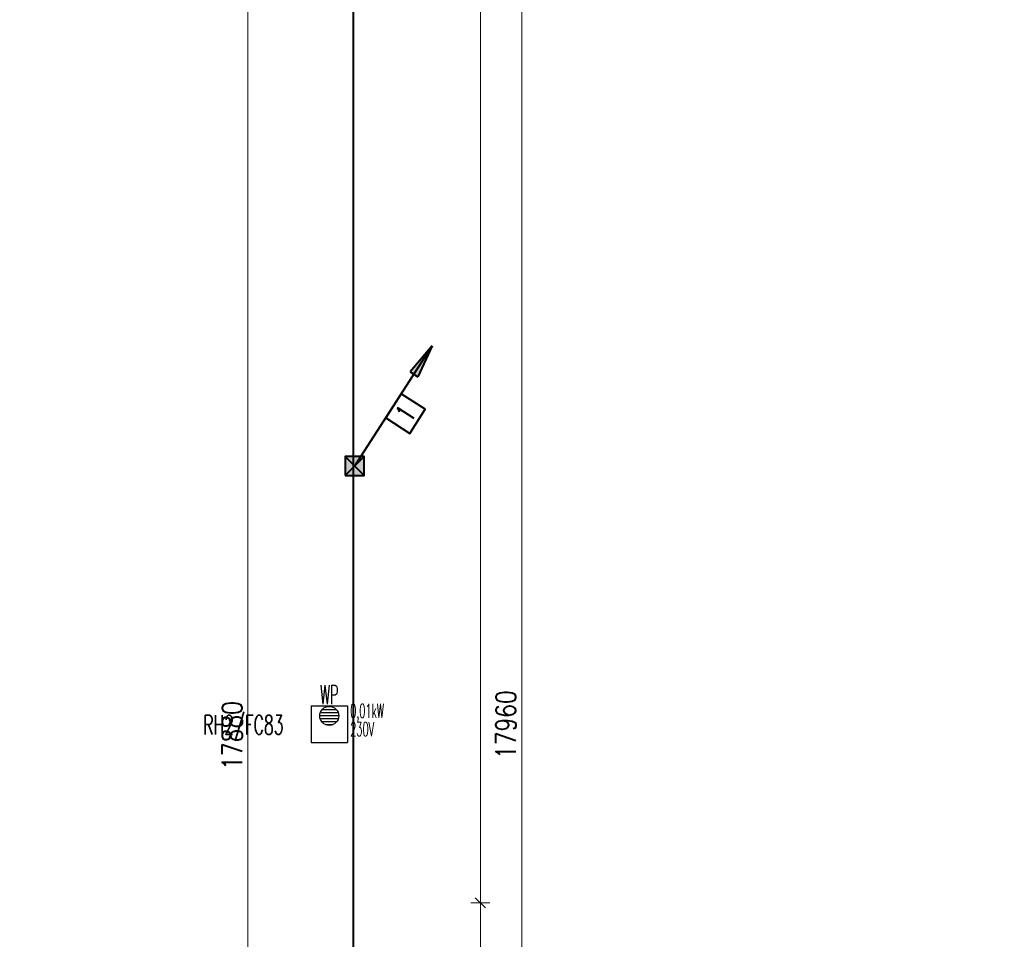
# Model space of a CAD drawing. Header units: millimetres. Extents: x -7955266 to 72030, y -46136 to 9299934.
# Tile 178 of 203: x -5006032 to -4985360, y 6540543 to 6559840. Entities that reach past the tile are written whole.
import ezdxf
from ezdxf.enums import TextEntityAlignment as Align

# ---------------------------------------------------------------- set-up
doc = ezdxf.new("R2010")
doc.units = ezdxf.units.MM
doc.header["$LTSCALE"] = 10
for name, color, linetype, lineweight in [('!XREF', 8, 'Continuous', 5), ('BMS_urzadzenia_nr_obw_magistrala', 140, 'Continuous', 13), ('BMS_urzadzenia_WE_WY', 30, 'Continuous', 20), ('IE_ATRYBUTY_ BLOCK_1', 7, 'Continuous', 25), ('IE_ATRYBUTY_ BLOCK_2', 7, 'Continuous', 18), ('IE_urzadzenia', 30, 'Continuous', 25), ('IE_urzadzenia_nr_obw', 94, 'Continuous', 20), ('IE_zwody', 140, 'Continuous', 40), ('XREF_E_PRZ24002_rzut dachu$0$0-DACH-ISTN', 8, 'Continuous', 5), ('XREF_E_PRZ24002_rzut dachu$0$DO-HALA-WYMIAR', 8, 'Continuous', 5)]:
    doc.layers.add(name, color=color, linetype=linetype, lineweight=lineweight)
doc.styles.add('ROMANS', font='romans.shx', dxfattribs={"width": 0.8})
doc.styles.add('XREF_E_PRZ24002_rzut dachu$0$CP_ATTR', font='ROMANS.SHX')
doc.styles.add('XREF_E_PRZ24002_rzut dachu$0$ROMANS', font='romans.shx', dxfattribs={"width": 0.8})
doc.dimstyles.new('XREF_E_PRZ24002_rzut dachu$0$STANDARD', dxfattribs={"dimscale": 1.4, "dimtxt": 21, "dimasz": 0.5, "dimexe": 0.2, "dimexo": 0.1, "dimgap": 6, "dimtad": 1, "dimdec": 1, "dimrnd": 0.5, "dimzin": 12, "dimdsep": 46, "dimtxsty": 'XREF_E_PRZ24002_rzut dachu$0$ROMANS', "dimblk1": 'XREF_E_PRZ24002_rzut dachu$0$Q', "dimblk2": 'XREF_E_PRZ24002_rzut dachu$0$Q', "dimsah": 1, "dimcen": 0.5, "dimse1": 1, "dimse2": 1, "dimclrd": 8, "dimclre": 8, "dimclrt": 7, "dimadec": 0, "dimazin": 0, "dimtfac": 1, "dimtdec": 1, "dimtix": 1, "dimtmove": 2, "dimatfit": 3, "dimldrblk": 'XREF_E_PRZ24002_rzut dachu$0$Q', "dimfxl": 1, "dimtolj": 1, "dimtzin": 12, "dimarcsym": 0})

# ---------------------------------------------------------------- blocks, each defined once
blk = doc.blocks.new('XREF_E_PRZ24002_rzut dachu$0$Q')
for p, q in [((10.60660171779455, 10.60660171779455), (-10.60660171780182, -10.60660171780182)), ((0, 19.99999999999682), (0, -20.00000000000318))]:
    blk.add_line(p, q)
blk = doc.blocks.new('*D261')
at = {"layer": 'XREF_E_PRZ24002_rzut dachu$0$DO-HALA-WYMIAR', "color": 8, "lineweight": -2, "transparency": 16777216}
blk.add_line((-257859.8825649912, 268402.330293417), (-257859.8825649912, 250444.333913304), dxfattribs=at)
at = {"layer": 'XREF_E_PRZ24002_rzut dachu$0$DO-HALA-WYMIAR', "color": 8, "linetype": 'ByBlock', "lineweight": -2, "transparency": 16777216}
for p, rotation in [((-257859.8825649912, 268403.330293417), 90), ((-257859.8825649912, 250443.333913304), 270)]:
    blk.add_blockref('XREF_E_PRZ24002_rzut dachu$0$Q', p, dxfattribs=dict(at, rotation=rotation))
at = {"layer": 'XREF_E_PRZ24002_rzut dachu$0$DO-HALA-WYMIAR', "color": 7, "transparency": 16777216, "insert": (-257892.8825649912, 259423.3321033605), "char_height": 42, "attachment_point": 5, "rotation": 90, "style": 'XREF_E_PRZ24002_rzut dachu$0$ROMANS'}
blk.add_mtext('\\A1;17960', dxfattribs=at)
blk = doc.blocks.new('*D267')
at = {"layer": 'XREF_E_PRZ24002_rzut dachu$0$DO-HALA-WYMIAR', "color": 8, "lineweight": -2, "transparency": 16777216}
blk.add_line((-258434.8564926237, 250484.3338959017), (-258434.8564926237, 268362.330293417), dxfattribs=at)
at = {"layer": 'XREF_E_PRZ24002_rzut dachu$0$DO-HALA-WYMIAR', "color": 8, "linetype": 'ByBlock', "lineweight": -2, "transparency": 16777216}
for p, rotation in [((-258434.8564926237, 268363.330293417), 90), ((-258434.8564926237, 250483.3338959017), 270)]:
    blk.add_blockref('XREF_E_PRZ24002_rzut dachu$0$Q', p, dxfattribs=dict(at, rotation=rotation))
at = {"layer": 'XREF_E_PRZ24002_rzut dachu$0$DO-HALA-WYMIAR', "color": 7, "transparency": 16777216, "insert": (-258467.8564926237, 259400.5171829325), "char_height": 42, "attachment_point": 5, "rotation": 90, "style": 'XREF_E_PRZ24002_rzut dachu$0$ROMANS'}
blk.add_mtext('\\A1;17880', dxfattribs=at)
blk = doc.blocks.new('*D313')
at = {"layer": 'XREF_E_PRZ24002_rzut dachu$0$DO-HALA-WYMIAR', "color": 8, "lineweight": -2, "transparency": 16777216}
blk.add_line((-257946.6706983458, 259050.3302132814), (-257946.6706983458, 266367.3302934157), dxfattribs=at)
at = {"layer": 'XREF_E_PRZ24002_rzut dachu$0$DO-HALA-WYMIAR', "color": 8, "linetype": 'ByBlock', "lineweight": -2, "transparency": 16777216}
for p, rotation in [((-257946.6706983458, 266368.3302934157), 90), ((-257946.6706983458, 259049.3302132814), 270)]:
    blk.add_blockref('XREF_E_PRZ24002_rzut dachu$0$Q', p, dxfattribs=dict(at, rotation=rotation))
at = {"layer": 'XREF_E_PRZ24002_rzut dachu$0$DO-HALA-WYMIAR', "color": 7, "transparency": 16777216, "insert": (-257979.6706983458, 262708.8302533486), "char_height": 42, "attachment_point": 5, "rotation": 90, "style": 'XREF_E_PRZ24002_rzut dachu$0$ROMANS'}
blk.add_mtext('\\A1;7319', dxfattribs=at)
blk = doc.blocks.new('*D314')
at = {"layer": 'XREF_E_PRZ24002_rzut dachu$0$DO-HALA-WYMIAR', "color": 8, "lineweight": -2, "transparency": 16777216}
blk.add_line((-257946.6706983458, 266367.3302934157), (-257946.6706983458, 259050.3302132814), dxfattribs=at)
at = {"layer": 'XREF_E_PRZ24002_rzut dachu$0$DO-HALA-WYMIAR', "color": 8, "linetype": 'ByBlock', "lineweight": -2, "transparency": 16777216}
for p, rotation in [((-257946.6706983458, 266368.3302934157), 90), ((-257946.6706983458, 259049.3302132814), 270)]:
    blk.add_blockref('XREF_E_PRZ24002_rzut dachu$0$Q', p, dxfattribs=dict(at, rotation=rotation))
at = {"layer": 'XREF_E_PRZ24002_rzut dachu$0$DO-HALA-WYMIAR', "color": 7, "transparency": 16777216, "insert": (-257979.6706983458, 262708.8302533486), "char_height": 42, "attachment_point": 5, "rotation": 90, "style": 'XREF_E_PRZ24002_rzut dachu$0$ROMANS'}
blk.add_mtext('\\A1;7319', dxfattribs=at)
blk = doc.blocks.new('*D315')
at = {"layer": 'XREF_E_PRZ24002_rzut dachu$0$DO-HALA-WYMIAR', "color": 8, "lineweight": -2, "transparency": 16777216}
blk.add_line((-257946.6706983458, 259048.3302132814), (-257946.6706983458, 250481.3302964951), dxfattribs=at)
at = {"layer": 'XREF_E_PRZ24002_rzut dachu$0$DO-HALA-WYMIAR', "color": 8, "linetype": 'ByBlock', "lineweight": -2, "transparency": 16777216}
for p, rotation in [((-257946.6706983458, 259049.3302132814), 90), ((-257946.6706983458, 250480.3302964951), 270)]:
    blk.add_blockref('XREF_E_PRZ24002_rzut dachu$0$Q', p, dxfattribs=dict(at, rotation=rotation))
at = {"layer": 'XREF_E_PRZ24002_rzut dachu$0$DO-HALA-WYMIAR', "color": 7, "transparency": 16777216, "insert": (-257979.6706983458, 254764.8302548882), "char_height": 42, "attachment_point": 5, "rotation": 90, "style": 'XREF_E_PRZ24002_rzut dachu$0$ROMANS'}
blk.add_mtext('\\A1;8569', dxfattribs=at)
blk = doc.blocks.new('urzadzenie_wpust dachowy')
h = blk.add_hatch()
h.set_pattern_fill('ANSI31', color=256, scale=10, angle=315, style=0)
h.set_pattern_definition([(0, (2.509104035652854e-14, -297.4502871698), (1.06581410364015e-14, 31.75), [])])
edge = h.paths.add_edge_path()
edge.add_arc((-0.6406207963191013, -104.321014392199), 100, 0, 360)
for p, q in [((-191.9349323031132, 0), (191.9349323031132, 0)), ((-191.9349323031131, 0), (-191.9349323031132, -384)), ((191.9349323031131, 0), (191.9349323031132, -384)), ((-191.9349323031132, -384), (191.9349323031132, -384))]:
    blk.add_line(p, q)
blk.add_circle((-0.6406207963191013, -104.321014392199), 100)
at = {"layer": 'BMS_urzadzenia_nr_obw_magistrala', "style": 'ROMANS', "width": 0.5, "flags": 8}
blk.add_attdef('ADR_BMS', (238.6098668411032, -152.5362144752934), '', height=150, dxfattribs=at)
at = {"layer": 'BMS_urzadzenia_WE_WY', "style": 'ROMANS', "width": 0.5, "flags": 8}
blk.add_attdef('BMS_WE_WY', (238.6098668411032, -357.6282089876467), '', height=150, dxfattribs=at)
at = {"layer": 'IE_ATRYBUTY_ BLOCK_1', "style": 'ROMANS', "width": 0.5, "flags": 8}
blk.add_attdef('TYP', text='', height=200, dxfattribs=at).set_placement((-0.6406207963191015, 17.75583003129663), align=Align.CENTER)
at = {"layer": 'IE_ATRYBUTY_ BLOCK_2', "style": 'ROMANS', "width": 0.5, "flags": 8}
for tag, p in [('OPIS1', (-0.6406207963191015, -365.7651066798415)), ('OPIS2', (-0.6406207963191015, -758.8136129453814))]:
    blk.add_attdef(tag, text='', height=150, dxfattribs=at).set_placement(p, align=Align.CENTER)
at = {"layer": 'IE_urzadzenia_nr_obw', "style": 'ROMANS', "width": 0.5, "flags": 8}
blk.add_attdef('NR_OBW', text='', height=150, dxfattribs=at).set_placement((-0.640620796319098, -569.9949141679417), align=Align.CENTER)
blk = doc.blocks.new('przewody_odprowadzajace')
h = blk.add_hatch(color=256)
h.dxf.hatch_style = 1
h.paths.add_polyline_path([(580.7397828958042, 987.3926676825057), (620.7513559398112, 961.5625880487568), (813.5496950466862, 1260.213035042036)])
h.paths.add_polyline_path([(660.7629289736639, 935.7325084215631), (813.5496950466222, 1260.213035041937), (620.7513559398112, 961.5625880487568)])
for p, q in [((0, 0), (813.5496950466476, 1260.213035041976)), ((813.5496950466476, 1260.21303504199), (580.7397828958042, 987.3926676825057)), ((813.5496950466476, 1260.21303504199), (660.7629289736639, 935.7325084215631)), ((580.7397828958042, 987.3926676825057), (660.7629289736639, 935.7325084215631))]:
    blk.add_line(p, q)
blk.add_lwpolyline([(577.4624850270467, 341.3752750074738), (740.1724240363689, 593.4178820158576), (488.1298170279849, 756.1278210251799), (325.4198780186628, 504.0852140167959)], close=True)
at = {"layer": 'IE_ATRYBUTY_ BLOCK_1', "style": 'ROMANS', "width": 0.7, "flags": 8}
blk.add_attdef('TYP', text='', height=200, rotation=57.15511997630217, dxfattribs=at).set_placement((532.7961510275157, 548.7515480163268), align=Align.MIDDLE_CENTER)
at = {"layer": 'IE_ATRYBUTY_ BLOCK_2', "style": 'ROMANS', "width": 0.6, "flags": 8}
for tag, p in [('OPIS1', (931.7333529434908, 919.4383499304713)), ('OPIS2', (931.7333529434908, 719.4383499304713))]:
    blk.add_attdef(tag, text='', height=150, dxfattribs=at).set_placement(p, align=Align.CENTER)
blk = doc.blocks.new('polaczenie_skrecane')
blk.add_hatch(color=256).paths.add_polyline_path([(-100.2917648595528, -100.2917648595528), (99.70823514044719, -100.2917648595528), (99.70823514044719, 99.70823514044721), (-100.2917648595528, 99.70823514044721)])
for p, q in [((99.70823514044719, -100.2917648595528), (-100.2917648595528, 99.70823514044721)), ((99.70823514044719, 99.70823514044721), (-100.2917648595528, -100.2917648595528))]:
    blk.add_line(p, q)
blk.add_lwpolyline([(-100.2917648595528, -100.2917648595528), (99.70823514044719, -100.2917648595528), (99.70823514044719, 99.70823514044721), (-100.2917648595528, 99.70823514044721)], close=True)
at = {"layer": 'IE_ATRYBUTY_ BLOCK_1', "style": 'ROMANS', "width": 0.7, "flags": 8}
blk.add_attdef('TYP', text='', height=200, dxfattribs=at).set_placement((-0.2917648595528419, 119.6167062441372), align=Align.CENTER)
at = {"layer": 'IE_ATRYBUTY_ BLOCK_2', "style": 'ROMANS', "width": 0.6, "flags": 8}
for tag, p in [('OPIS1', (-0.2917648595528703, -273.7423123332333)), ('OPIS2', (-0.2917648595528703, -473.7423123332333))]:
    blk.add_attdef(tag, text='', height=150, dxfattribs=at).set_placement(p, align=Align.CENTER)
blk = doc.blocks.new('XREF_E_PRZ24002_rzut dachu')
at = {"layer": 'XREF_E_PRZ24002_rzut dachu$0$0-DACH-ISTN', "linetype": 'ByBlock', "style": 'XREF_E_PRZ24002_rzut dachu$0$CP_ATTR', "flags": 9}
for tag, p, height, width in [('ARTICLE', (-279644.0530858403, 267204.1877945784), 0.01000000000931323, 3.078589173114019), ('OTHER', (-279644.0530858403, 267204.1877945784), 0.01000000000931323, 3.078589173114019), ('PRODUCER', (-279644.0530858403, 267204.1877945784), 0.01000000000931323, 3.078589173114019), ('PRODUCT-TYPE', (-279644.0530858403, 267204.1877945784), 0.01000000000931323, 3.078589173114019), ('FLOW', (-279644.0530858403, 267204.1877945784), 0.01000000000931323, 3.078589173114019), ('NAME', (-279644.0530858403, 267204.1877945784), 0.01000000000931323, 3.078589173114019), ('ARTICLE', (-279398.180961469, 267206.1877945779), 0.01000000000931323, 2.430115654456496), ('OTHER', (-279398.180961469, 267206.1877945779), 0.01000000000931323, 2.430115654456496), ('PRODUCER', (-279398.180961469, 267206.1877945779), 0.01000000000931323, 2.430115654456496), ('PRODUCT-TYPE', (-279398.180961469, 267206.1877945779), 0.01000000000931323, 2.430115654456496), ('FLOW', (-279398.180961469, 267206.1877945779), 0.01000000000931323, 2.430115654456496), ('NAME', (-279398.180961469, 267206.1877945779), 0.01000000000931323, 2.430115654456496), ('ARTICLE', (-279880.8174823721, 267079.3296396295), 0.01000000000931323, 0.5206439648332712), ('OTHER', (-279880.8174823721, 267079.3296396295), 0.01000000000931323, 0.5206439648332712), ('PRODUCER', (-279880.8174823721, 267079.3296396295), 0.01000000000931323, 0.5206439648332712), ('PRODUCT-TYPE', (-279880.8174823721, 267079.3296396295), 0.01000000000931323, 0.5206439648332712), ('FLOW', (-279880.8174823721, 267079.3296396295), 0.01000000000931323, 0.5206439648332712), ('NAME', (-279880.8174823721, 267079.3296396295), 0.01000000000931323, 0.5206439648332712), ('ARTICLE', (-279828.7530858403, 267079.3296396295), 0.0001000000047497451, 0.9999999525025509), ('OTHER', (-279828.7530858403, 267079.3296396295), 0.0001000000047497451, 0.9999999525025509), ('NAME', (-279828.7530858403, 267079.3296396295), 0.0001000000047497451, 0.9999999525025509), ('PRODUCER', (-279828.7530858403, 267079.3296396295), 0.0001000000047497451, 0.9999999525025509), ('PRODUCT-TYPE', (-279828.7530858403, 267079.3296396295), 0.0001000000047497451, 0.9999999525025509), ('FLOW', (-279828.7530858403, 267079.3296396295), 0.0001000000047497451, 0.9999999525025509), ('ARTICLE', (-279558.1809614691, 266590.1117869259), 0.0001000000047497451, 0.9999999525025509), ('NAME', (-279558.1809614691, 266590.1117869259), 0.0001000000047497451, 0.9999999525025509), ('PRODUCER', (-279558.1809614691, 266590.1117869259), 0.0001000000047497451, 0.9999999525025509), ('PRODUCT-TYPE', (-279558.1809614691, 266590.1117869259), 0.0001000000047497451, 0.9999999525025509), ('FLOW', (-279558.1809614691, 266590.1117869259), 0.0001000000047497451, 0.9999999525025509), ('OTHER', (-279558.1809614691, 266590.1117869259), 0.0001000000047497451, 0.9999999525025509), ('ARTICLE', (-280739.2665486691, 251288.9125331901), 0.0001000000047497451, 0.9999999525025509), ('OTHER', (-280739.2665486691, 251288.9125331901), 0.0001000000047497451, 0.9999999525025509), ('NAME', (-280739.2665486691, 251288.9125331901), 0.0001000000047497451, 0.9999999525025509), ('PRODUCER', (-280739.2665486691, 251288.9125331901), 0.0001000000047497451, 0.9999999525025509), ('PRODUCT-TYPE', (-280739.2665486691, 251288.9125331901), 0.0001000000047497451, 0.9999999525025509), ('FLOW', (-280739.2665486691, 251288.9125331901), 0.0001000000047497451, 0.9999999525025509), ('ARTICLE', (-280605.6504863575, 251288.9125333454), 0.0001000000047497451, 0.9999999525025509), ('OTHER', (-280605.6504863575, 251288.9125333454), 0.0001000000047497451, 0.9999999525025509), ('PRODUCER', (-280605.6504863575, 251288.9125333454), 0.0001000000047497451, 0.9999999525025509), ('PRODUCT-TYPE', (-280605.6504863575, 251288.9125333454), 0.0001000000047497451, 0.9999999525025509), ('FLOW', (-280605.6504863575, 251288.9125333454), 0.0001000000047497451, 0.9999999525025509), ('NAME', (-280605.6504863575, 251288.9125333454), 0.0001000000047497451, 0.9999999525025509), ('ARTICLE', (-279957.3813551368, 251288.9125333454), 0.0001000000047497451, 0.9999999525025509), ('OTHER', (-279957.3813551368, 251288.9125333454), 0.0001000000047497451, 0.9999999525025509), ('PRODUCER', (-279957.3813551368, 251288.9125333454), 0.0001000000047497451, 0.9999999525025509), ('PRODUCT-TYPE', (-279957.3813551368, 251288.9125333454), 0.0001000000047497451, 0.9999999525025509), ('FLOW', (-279957.3813551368, 251288.9125333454), 0.0001000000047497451, 0.9999999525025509), ('NAME', (-279957.3813551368, 251288.9125333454), 0.0001000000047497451, 0.9999999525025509)]:
    blk.add_attdef(tag, p, '', height=height, dxfattribs=dict(at, width=width))
for tag, p, height, rotation, width in [('PRODUCT-TYPE', (-279196.1941682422, 267204.1877945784), 0.0001000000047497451, 180, 0.9999999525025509), ('PRODUCER', (-279196.1941682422, 267204.1877945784), 0.0001000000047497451, 180, 0.9999999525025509), ('ARTICLE', (-279196.1941682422, 267204.1877945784), 0.0001000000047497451, 180, 0.9999999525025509), ('OTHER', (-279196.1941682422, 267204.1877945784), 0.0001000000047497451, 180, 0.9999999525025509), ('FLOW', (-279196.1941682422, 267204.1877945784), 0.0001000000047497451, 180, 0.9999999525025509), ('NAME', (-279196.1941682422, 267204.1877945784), 0.0001000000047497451, 180, 0.9999999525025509), ('PRODUCT-TYPE', (-279109.0746550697, 267204.1877945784), 0.01500000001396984, 180, 0.580796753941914), ('PRODUCER', (-279109.0746550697, 267204.1877945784), 0.01500000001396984, 180, 0.580796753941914), ('ARTICLE', (-279109.0746550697, 267204.1877945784), 0.01500000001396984, 180, 0.580796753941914), ('OTHER', (-279109.0746550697, 267204.1877945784), 0.01500000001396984, 180, 0.580796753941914), ('FLOW', (-279109.0746550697, 267204.1877945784), 0.01500000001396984, 180, 0.580796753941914), ('NAME', (-279109.0746550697, 267204.1877945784), 0.01500000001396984, 180, 0.580796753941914), ('PRODUCT-TYPE', (-279015.1693957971, 267206.1877945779), 0.0001000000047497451, 180, 0.9999999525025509), ('PRODUCER', (-279015.1693957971, 267206.1877945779), 0.0001000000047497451, 180, 0.9999999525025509), ('ARTICLE', (-279015.1693957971, 267206.1877945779), 0.0001000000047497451, 180, 0.9999999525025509), ('OTHER', (-279015.1693957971, 267206.1877945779), 0.0001000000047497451, 180, 0.9999999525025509), ('FLOW', (-279015.1693957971, 267206.1877945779), 0.0001000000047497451, 180, 0.9999999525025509), ('NAME', (-279015.1693957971, 267206.1877945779), 0.0001000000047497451, 180, 0.9999999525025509), ('PRODUCT-TYPE', (-278926.2246551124, 267206.1877945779), 0.01500000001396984, 180, 0.5929649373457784), ('PRODUCER', (-278926.2246551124, 267206.1877945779), 0.01500000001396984, 180, 0.5929649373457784), ('ARTICLE', (-278926.2246551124, 267206.1877945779), 0.01500000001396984, 180, 0.5929649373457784), ('OTHER', (-278926.2246551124, 267206.1877945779), 0.01500000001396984, 180, 0.5929649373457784), ('FLOW', (-278926.2246551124, 267206.1877945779), 0.01500000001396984, 180, 0.5929649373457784), ('NAME', (-278926.2246551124, 267206.1877945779), 0.01500000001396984, 180, 0.5929649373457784), ('PRODUCT-TYPE', (-281440.062336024, 251297.5069951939), 9.999998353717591e-05, 135, 1.000000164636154), ('PRODUCER', (-281440.062336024, 251297.5069951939), 9.999998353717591e-05, 135, 1.000000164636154), ('ARTICLE', (-281440.062336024, 251297.5069951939), 9.999998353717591e-05, 135, 1.000000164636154), ('OTHER', (-281440.062336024, 251297.5069951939), 9.999998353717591e-05, 135, 1.000000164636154), ('FLOW', (-281440.062336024, 251297.5069951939), 9.999998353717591e-05, 135, 1.000000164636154), ('NAME', (-281440.062336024, 251297.5069951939), 9.999998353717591e-05, 135, 1.000000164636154), ('PRODUCT-TYPE', (-281343.2630320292, 251313.1625331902), 0.0001000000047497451, 180, 0.9999999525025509), ('PRODUCER', (-281343.2630320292, 251313.1625331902), 0.0001000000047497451, 180, 0.9999999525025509), ('ARTICLE', (-281343.2630320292, 251313.1625331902), 0.0001000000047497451, 180, 0.9999999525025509), ('OTHER', (-281343.2630320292, 251313.1625331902), 0.0001000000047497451, 180, 0.9999999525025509), ('NAME', (-281343.2630320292, 251313.1625331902), 0.0001000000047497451, 180, 0.9999999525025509), ('FLOW', (-281343.2630320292, 251313.1625331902), 0.0001000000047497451, 180, 0.9999999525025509), ('PRODUCT-TYPE', (-281127.8785464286, 251288.9125331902), 0.0001000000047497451, 180, 0.9999999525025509), ('PRODUCER', (-281127.8785464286, 251288.9125331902), 0.0001000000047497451, 180, 0.9999999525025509), ('ARTICLE', (-281127.8785464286, 251288.9125331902), 0.0001000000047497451, 180, 0.9999999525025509), ('OTHER', (-281127.8785464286, 251288.9125331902), 0.0001000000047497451, 180, 0.9999999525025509), ('NAME', (-281127.8785464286, 251288.9125331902), 0.0001000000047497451, 180, 0.9999999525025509), ('FLOW', (-281127.8785464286, 251288.9125331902), 0.0001000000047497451, 180, 0.9999999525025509), ('ARTICLE', (-281411.2902044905, 251268.7348636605), 9.999998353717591e-05, 315, 1.000000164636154), ('NAME', (-281411.2902044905, 251268.7348636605), 9.999998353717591e-05, 315, 1.000000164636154), ('PRODUCER', (-281411.2902044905, 251268.7348636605), 9.999998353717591e-05, 315, 1.000000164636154), ('PRODUCT-TYPE', (-281411.2902044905, 251268.7348636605), 9.999998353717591e-05, 315, 1.000000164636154), ('FLOW', (-281411.2902044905, 251268.7348636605), 9.999998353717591e-05, 315, 1.000000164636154), ('OTHER', (-281411.2902044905, 251268.7348636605), 9.999998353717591e-05, 315, 1.000000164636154)]:
    blk.add_attdef(tag, p, '', height=height, rotation=rotation, dxfattribs=dict(at, width=width))
at = {"layer": 'XREF_E_PRZ24002_rzut dachu$0$0-DACH-ISTN', "linetype": 'ByBlock', "style": 'XREF_E_PRZ24002_rzut dachu$0$CP_ATTR', "text_generation_flag": 4, "width": 0.9999999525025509, "flags": 9}
for tag, p, rotation in [('PRODUCT-TYPE', (-279463.180961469, 267141.1877945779), 90), ('PRODUCER', (-279463.180961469, 267141.1877945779), 90), ('ARTICLE', (-279463.180961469, 267141.1877945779), 90), ('OTHER', (-279463.180961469, 267141.1877945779), 90), ('NAME', (-279463.180961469, 267141.1877945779), 90), ('FLOW', (-279463.180961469, 267141.1877945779), 90), ('PRODUCT-TYPE', (-281127.8785464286, 251288.9125331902), 180), ('PRODUCER', (-281127.8785464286, 251288.9125331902), 180), ('ARTICLE', (-281127.8785464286, 251288.9125331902), 180), ('OTHER', (-281127.8785464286, 251288.9125331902), 180), ('NAME', (-281127.8785464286, 251288.9125331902), 180), ('FLOW', (-281127.8785464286, 251288.9125331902), 180)]:
    blk.add_attdef(tag, p, '', height=0.0001000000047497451, rotation=rotation, dxfattribs=at)
at = {"layer": 'XREF_E_PRZ24002_rzut dachu$0$0-DACH-ISTN', "linetype": 'ByBlock', "style": 'XREF_E_PRZ24002_rzut dachu$0$CP_ATTR', "flags": 9}
for tag, p, height, rotation in [('PRODUCT-TYPE', (-279586.6821856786, 266526.1853309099), 0.002500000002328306, 180), ('PRODUCER', (-279586.6821856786, 266526.1853309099), 0.002500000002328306, 180), ('ARTICLE', (-279586.6821856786, 266526.1853309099), 0.002500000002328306, 180), ('OTHER', (-279586.6821856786, 266526.1853309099), 0.002500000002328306, 180), ('FLOW', (-279586.6821856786, 266526.1853309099), 0.002500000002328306, 180), ('NAME', (-279586.6821856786, 266526.1853309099), 0.002500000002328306, 180), ('ARTICLE', (-281440.062336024, 251297.5069951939), 0.0001, 315), ('NAME', (-281440.062336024, 251297.5069951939), 0.0001, 315), ('PRODUCER', (-281440.062336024, 251297.5069951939), 0.0001, 315), ('PRODUCT-TYPE', (-281440.062336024, 251297.5069951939), 0.0001, 315), ('FLOW', (-281440.062336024, 251297.5069951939), 0.0001, 315), ('OTHER', (-281440.062336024, 251297.5069951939), 0.0001, 315), ('PRODUCT-TYPE', (-281117.0976194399, 251288.9125331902), 0.0001, 180), ('PRODUCER', (-281117.0976194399, 251288.9125331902), 0.0001, 180), ('ARTICLE', (-281117.0976194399, 251288.9125331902), 0.0001, 180), ('OTHER', (-281117.0976194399, 251288.9125331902), 0.0001, 180), ('FLOW', (-281117.0976194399, 251288.9125331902), 0.0001, 180), ('NAME', (-281117.0976194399, 251288.9125331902), 0.0001, 180), ('PRODUCT-TYPE', (-280739.2665486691, 251288.9125331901), 0.0001, 180), ('PRODUCER', (-280739.2665486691, 251288.9125331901), 0.0001, 180), ('ARTICLE', (-280739.2665486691, 251288.9125331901), 0.0001, 180), ('OTHER', (-280739.2665486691, 251288.9125331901), 0.0001, 180), ('FLOW', (-280739.2665486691, 251288.9125331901), 0.0001, 180), ('NAME', (-280739.2665486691, 251288.9125331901), 0.0001, 180), ('PRODUCT-TYPE', (-279957.3813551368, 251288.9125333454), 0.0001, 180), ('PRODUCER', (-279957.3813551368, 251288.9125333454), 0.0001, 180), ('ARTICLE', (-279957.3813551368, 251288.9125333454), 0.0001, 180), ('OTHER', (-279957.3813551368, 251288.9125333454), 0.0001, 180), ('FLOW', (-279957.3813551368, 251288.9125333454), 0.0001, 180), ('NAME', (-279957.3813551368, 251288.9125333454), 0.0001, 180)]:
    blk.add_attdef(tag, p, '', height=height, rotation=rotation, dxfattribs=at)
at = {"layer": 'XREF_E_PRZ24002_rzut dachu$0$0-DACH-ISTN', "linetype": 'ByBlock', "style": 'XREF_E_PRZ24002_rzut dachu$0$CP_ATTR'}
for tag, p, height, flags in [('VAL', (-281520.0315226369, 251451.2538443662), 5e-05, 1), ('NAME', (-281520.0315226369, 251451.2537995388), 5e-05, 1), ('FLOW', (-281520.031525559, 251451.2537610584), 5e-05, 1), ('CHARACTER', (-281520.031525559, 251451.2537214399), 5e-05, 1), ('TEMPERATURE', (-281520.031525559, 251451.253674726), 5e-05, 1), ('NUMBER', (-281520.031525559, 251451.2536351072), 5e-05, 1), ('PRODUCT-TYPE', (-281520.031525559, 251451.2535913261), 5e-05, 1), ('ORDER-NO', (-281520.031525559, 251451.2535455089), 5e-05, 1), ('H', (-281520.0313761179, 251451.2537995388), 5e-05, 1), ('PN', (-281520.0313331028, 251451.2537995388), 5e-05, 1), ('PRODUCER', (-281520.0313379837, 251451.2537610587), 5e-05, 1), ('VOLTAGE', (-281520.0312765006, 251451.253632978), 5e-05, 1), ('ARTICLE', (-281520.0312587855, 251451.2538079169), 5e-05, 1), ('WEIGHT', (-281520.0312379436, 251451.2537194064), 5e-05, 1), ('GROUP', (-281520.0312306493, 251451.2536756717), 5e-05, 1), ('POWER', (-281520.0312296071, 251451.2535403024), 5e-05, 1), ('DN', (-281520.0311316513, 251451.2535850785), 5e-05, 1), ('ARTICLE', (-281343.2630320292, 251313.1625331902), 0.0001, 9), ('NAME', (-281343.2630320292, 251313.1625331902), 0.0001, 9), ('PRODUCER', (-281343.2630320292, 251313.1625331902), 0.0001, 9), ('PRODUCT-TYPE', (-281343.2630320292, 251313.1625331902), 0.0001, 9), ('FLOW', (-281343.2630320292, 251313.1625331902), 0.0001, 9), ('OTHER', (-281343.2630320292, 251313.1625331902), 0.0001, 9), ('ARTICLE', (-281127.8785464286, 251288.9125331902), 0.0001, 9), ('OTHER', (-281127.8785464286, 251288.9125331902), 0.0001, 9), ('NAME', (-281127.8785464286, 251288.9125331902), 0.0001, 9), ('PRODUCER', (-281127.8785464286, 251288.9125331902), 0.0001, 9), ('PRODUCT-TYPE', (-281127.8785464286, 251288.9125331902), 0.0001, 9), ('FLOW', (-281127.8785464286, 251288.9125331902), 0.0001, 9), ('ARTICLE', (-280750.0474756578, 251288.9125331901), 0.0001, 9), ('OTHER', (-280750.0474756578, 251288.9125331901), 0.0001, 9), ('NAME', (-280750.0474756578, 251288.9125331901), 0.0001, 9), ('PRODUCER', (-280750.0474756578, 251288.9125331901), 0.0001, 9), ('PRODUCT-TYPE', (-280750.0474756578, 251288.9125331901), 0.0001, 9), ('FLOW', (-280750.0474756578, 251288.9125331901), 0.0001, 9), ('ARTICLE', (-280647.2665486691, 251288.9125333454), 0.0001, 9), ('OTHER', (-280647.2665486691, 251288.9125333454), 0.0001, 9), ('PRODUCER', (-280647.2665486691, 251288.9125333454), 0.0001, 9), ('PRODUCT-TYPE', (-280647.2665486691, 251288.9125333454), 0.0001, 9), ('FLOW', (-280647.2665486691, 251288.9125333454), 0.0001, 9), ('NAME', (-280647.2665486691, 251288.9125333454), 0.0001, 9), ('ARTICLE', (-281393.6125349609, 251261.4125331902), 0.0001, 9), ('OTHER', (-281393.6125349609, 251261.4125331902), 0.0001, 9), ('NAME', (-281393.6125349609, 251261.4125331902), 0.0001, 9), ('PRODUCER', (-281393.6125349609, 251261.4125331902), 0.0001, 9), ('PRODUCT-TYPE', (-281393.6125349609, 251261.4125331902), 0.0001, 9), ('FLOW', (-281393.6125349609, 251261.4125331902), 0.0001, 9), ('VAL', (-281345.5026802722, 250753.9798198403), 5e-05, 1), ('FLOW', (-281345.5026831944, 250753.9797365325), 5e-05, 1), ('CHARACTER', (-281345.5026831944, 250753.979696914), 5e-05, 1), ('TEMPERATURE', (-281345.5026831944, 250753.9796502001), 5e-05, 1), ('NUMBER', (-281345.5026831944, 250753.9796105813), 5e-05, 1), ('PRODUCT-TYPE', (-281345.5026831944, 250753.9795668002), 5e-05, 1), ('ORDER-NO', (-281345.5026831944, 250753.979520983), 5e-05, 1), ('NAME', (-281345.5026802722, 250753.9797750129), 5e-05, 1), ('H', (-281345.5025337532, 250753.9797750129), 5e-05, 1), ('PRODUCER', (-281345.5024956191, 250753.9797365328), 5e-05, 1), ('PN', (-281345.5024907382, 250753.9797750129), 5e-05, 1), ('VOLTAGE', (-281345.5024341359, 250753.9796084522), 5e-05, 1), ('ARTICLE', (-281345.5024164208, 250753.979783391), 5e-05, 1), ('WEIGHT', (-281345.502395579, 250753.9796948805), 5e-05, 1), ('GROUP', (-281345.5023882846, 250753.9796511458), 5e-05, 1), ('POWER', (-281345.5023872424, 250753.9795157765), 5e-05, 1), ('DN', (-281345.5022892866, 250753.9795605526), 5e-05, 1)]:
    blk.add_attdef(tag, p, '', height=height, dxfattribs=dict(at, flags=flags))
at = {"layer": 'XREF_E_PRZ24002_rzut dachu$0$0-DACH-ISTN', "linetype": 'ByBlock', "style": 'XREF_E_PRZ24002_rzut dachu$0$CP_ATTR', "text_generation_flag": 4, "width": 0.9999999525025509, "flags": 9}
for tag in ['ARTICLE', 'OTHER', 'NAME', 'PRODUCER', 'PRODUCT-TYPE', 'FLOW']:
    blk.add_attdef(tag, (-280739.2665486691, 251288.9125331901), '', height=0.0001000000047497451, dxfattribs=at)
at = {"layer": 'XREF_E_PRZ24002_rzut dachu$0$0-DACH-ISTN', "linetype": 'ByBlock', "style": 'XREF_E_PRZ24002_rzut dachu$0$CP_ATTR', "flags": 9}
for tag, p in [('ORDER-NO', (-280584.3265687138, 251288.164607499)), ('PRODUCER', (-280584.3261833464, 251288.1600992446)), ('GROUP', (-280584.325503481, 251288.175978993)), ('PRODUCT-TYPE', (-280584.3255588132, 251288.1688363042)), ('ARTICLE', (-280584.3252772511, 251288.172336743)), ('NUMBER', (-280584.3250538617, 251288.1795038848)), ('NAME', (-280584.3246751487, 251288.1836389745)), ('TEMPERATURE', (-280584.3145761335, 251288.183491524)), ('FLOW', (-280584.3121592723, 251288.1757186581)), ('CHARACTER', (-280584.3112939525, 251288.172636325)), ('VOLTAGE', (-280584.3065077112, 251288.1607085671)), ('POWER', (-280584.3058639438, 251288.164694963)), ('OTHER', (-280584.3046278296, 251288.179787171)), ('DN', (-280584.2994389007, 251288.1689706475)), ('PN', (-280584.2991510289, 251288.1761193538))]:
    blk.add_attdef(tag, text='', height=0.002, dxfattribs=at).set_placement(p, align=Align.MIDDLE_LEFT)
for tag, height, width, p in [('ORDER-NO', 0.001574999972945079, 1.000000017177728, (-279928.7762760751, 251288.3235417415)), ('PRODUCER', 0.00157500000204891, 0.999999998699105, (-279928.775972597, 251288.3199914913)), ('GROUP', 0.00157500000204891, 0.999999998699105, (-279928.775437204, 251288.332496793)), ('PRODUCT-TYPE', 0.00157500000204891, 0.999999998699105, (-279928.7754807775, 251288.3268719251)), ('ARTICLE', 0.00157500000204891, 0.999999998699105, (-279928.7752590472, 251288.3296285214)), ('NUMBER', 0.00157500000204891, 0.999999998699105, (-279928.7750831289, 251288.3352726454)), ('NAME', 0.00157500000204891, 0.999999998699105, (-279928.7747848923, 251288.3385290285)), ('TEMPERATURE', 0.00157500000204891, 0.999999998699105, (-279928.7668319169, 251288.338412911)), ('FLOW', 0.00157500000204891, 0.999999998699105, (-279928.7649286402, 251288.3322917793)), ('CHARACTER', 0.00157500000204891, 0.999999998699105, (-279928.7642472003, 251288.3298644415)), ('VOLTAGE', 0.00157500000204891, 0.999999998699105, (-279928.7604780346, 251288.3204713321)), ('POWER', 0.00157500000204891, 0.999999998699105, (-279928.759971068, 251288.3236106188)), ('OTHER', 0.00157500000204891, 0.999999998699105, (-279928.7589976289, 251288.335495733)), ('DN', 0.00157500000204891, 0.999999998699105, (-279928.7549113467, 251288.3269777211)), ('PN', 0.00157500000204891, 0.999999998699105, (-279928.7546846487, 251288.3326073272))]:
    blk.add_attdef(tag, text='', height=height, dxfattribs=dict(at, width=width)).set_placement(p, align=Align.MIDDLE_LEFT)
at = {"layer": 'XREF_E_PRZ24002_rzut dachu$0$DO-HALA-WYMIAR'}
for base, p1, p2, picture, middle in [((-257859.8825649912, 250443.333913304), (-258173.1826345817, 268403.330293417, -5.044031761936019e-06), (-258173.1825840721, 250443.333913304, -5.044031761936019e-06), '*D261', (-257892.8825649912, 259423.3321033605)), ((-257946.6706983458, 266368.3302934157), (-257946.6706983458, 259049.3302132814), (-257946.6706983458, 266368.3302934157), '*D313', (-257979.6706983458, 262708.8302533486)), ((-257946.6706983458, 259049.3302132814), (-257946.6706983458, 266368.3302934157), (-257966.6706983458, 259049.3302132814), '*D314', (-257979.6706983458, 262708.8302533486)), ((-257946.6706983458, 250480.3302964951), (-257966.6706983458, 259049.3302132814), (-257966.6708286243, 250480.3302964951, -4.987959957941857e-06), '*D315', (-257979.6706983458, 254764.8302548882))]:
    dim = blk.add_linear_dim(base=base, p1=p1, p2=p2, angle=90, dimstyle='XREF_E_PRZ24002_rzut dachu$0$STANDARD', override={"dimscale": 2}, dxfattribs=at)
    dim.commit()
    dim.dimension.update_dxf_attribs({"geometry": picture, "text_midpoint": middle})
dim = blk.add_linear_dim(base=(-258434.8564926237, 268363.330293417), p1=(-258213.6826345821, 250483.3338959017, -5.044031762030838e-06), p2=(-258213.682634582, 268363.330293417, -5.044031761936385e-06), angle=90, dimstyle='XREF_E_PRZ24002_rzut dachu$0$STANDARD', override={"dimscale": 2}, dxfattribs=at)
dim.commit()
dim.dimension.update_dxf_attribs({"geometry": '*D267', "text_midpoint": (-258467.8564926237, 259400.5171829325), "dimtype": 160})

msp = doc.modelspace()

# ---------------------------------------------------------------- linework, layer by layer
at = {"layer": 'IE_zwody'}
msp.add_line((-4999020.732677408, 6455617.620907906, 5.607180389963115e-07), (-4999020.732677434, 6634447.620839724), dxfattribs=at)

# ---------------------------------------------------------------- block references
at = {"layer": '!XREF', "xscale": 10, "yscale": 10, "zscale": 10}
msp.add_blockref('XREF_E_PRZ24002_rzut dachu', (-2416894.037204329, 3950814.317905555, 5.044031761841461e-05), dxfattribs=at)
at = {"layer": 'IE_urzadzenia'}
ref = msp.add_blockref('urzadzenie_wpust dachowy', (-4999531.38807109, 6545439.983248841), dxfattribs=dict(at, xscale=2, yscale=2, zscale=2))
ref.add_attrib('OPIS1', '0,01kW', dxfattribs={"layer": 'IE_ATRYBUTY_ BLOCK_2', "height": 300, "style": 'ROMANS', "width": 0.5, "flags": 8}).set_placement((-4998737.568245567, 6545186.988529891), align=Align.CENTER)
ref.add_attrib('OPIS2', '230V', dxfattribs={"layer": 'IE_ATRYBUTY_ BLOCK_2', "height": 300, "style": 'ROMANS', "width": 0.5, "flags": 8}).set_placement((-4998841.755114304, 6544802.146729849), align=Align.CENTER)
ref.add_attrib('TYP', 'WP', dxfattribs={"layer": 'IE_ATRYBUTY_ BLOCK_1', "height": 400, "style": 'ROMANS', "width": 0.5, "flags": 8}).set_placement((-4999532.669312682, 6545475.494908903), align=Align.CENTER)
at = {"layer": 'IE_zwody'}
ref = msp.add_blockref('przewody_odprowadzajace', (-4998995.973164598, 6550477.40642526), dxfattribs=dict(at, xscale=2, yscale=2))
ref.add_attrib('TYP', '1', dxfattribs={"layer": 'IE_ATRYBUTY_ BLOCK_1', "height": 400.0000000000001, "rotation": 57.1551199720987, "style": 'ROMANS', "width": 0.7000000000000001}).set_placement((-4997930.380862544, 6551574.909521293), align=Align.MIDDLE_CENTER)
at = {"layer": 'IE_zwody', "linetype": 'Continuous', "ltscale": 20, "xscale": 2, "yscale": 2, "zscale": 2}
msp.add_blockref('polaczenie_skrecane', (-4998996.1874384, 6550477.192151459), dxfattribs=at)

# ---------------------------------------------------------------- texts
at = {"layer": 'IE_urzadzenia_nr_obw', "style": 'ROMANS', "width": 0.6}
msp.add_text('RH2/FC83', height=399.9999999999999, dxfattribs=at).set_placement((-5002179.28620139, 6544842.803470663))

doc.saveas('drawing.dxf')
